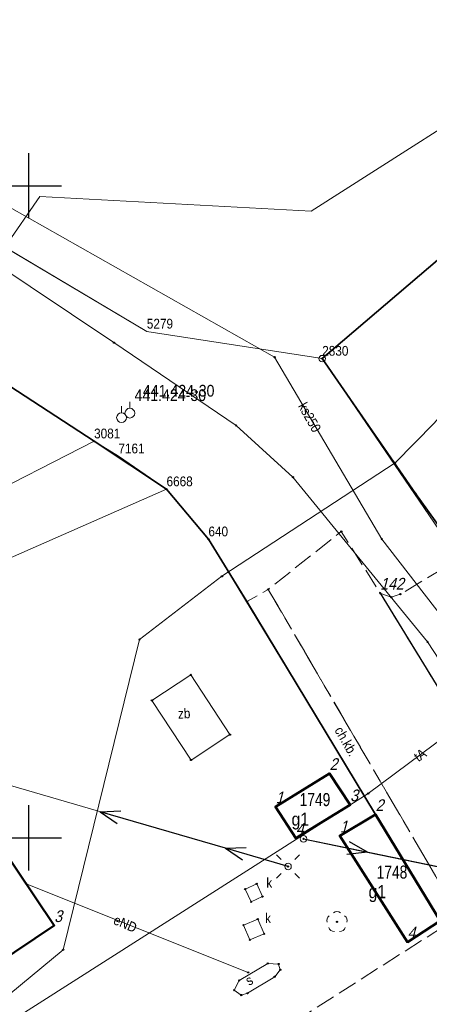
# Model space of a CAD drawing. Header units: metres. Extents: x 5551907 to 5556416, y 5709283 to 5712755.
# Tile 82 of 100: x 5554499 to 5554531, y 5710737 to 5710813. Entities that reach past the tile are written whole.
import ezdxf
from ezdxf.enums import TextEntityAlignment as Align

# ---------------------------------------------------------------- set-up
doc = ezdxf.new("R2010")
doc.units = ezdxf.units.M
for name, pattern in [('1.0_0.5', [1.5, 1, -0.5]), ('1.5_0.5', [2, 1.5, -0.5]), ('219-500', [0]), ('suep_nn_500', [0])]:
    doc.linetypes.add(name, pattern=pattern)
doc.layers.get('0').update_dxf_attribs({"color": 2, "lineweight": 5})
doc.styles.get("Standard").update_dxf_attribs({"font": 'Working1250', "width": 0.75})
doc.linetypes.add('902-500', pattern='A,3.75,0,[1,ksztalty.shx,S=0.5,R=0,X=0,Y=0],3.75', length=7.5)

# ---------------------------------------------------------------- blocks, each defined once
blk = doc.blocks.new('PUNKTBUD')
at = {"color": 0}
blk.add_circle((0, 0), 0.045, dxfattribs=at)
blk = doc.blocks.new('203')
at = {"linetype": 'Continuous', "lineweight": 0}
h = blk.add_hatch(color=0, dxfattribs=at)
edge = h.paths.add_edge_path()
edge.add_arc((0, 0), 0.045, 0, 360)
blk = doc.blocks.new('202')
at = {"color": 0, "linetype": 'Continuous', "lineweight": 0}
blk.add_circle((0, 0), 0.25, dxfattribs=at)
blk = doc.blocks.new('SUEP1')
at = {"color": 0, "linetype": 'Continuous'}
for p, q in [((0, 0), (5, 0)), ((5, 0), (3.5, 0.5)), ((5, 0), (3.5, -0.5)), ((5, 0), (15, 0)), ((15, 0), (13.5, 0.5)), ((15, 0), (13.5, -0.5))]:
    blk.add_line(p, q, dxfattribs=at)
blk = doc.blocks.new('US15')
at = {"color": 0, "linetype": 'Continuous', "lineweight": 13}
blk.add_circle((0, 0), 0.25, dxfattribs=at)
blk = doc.blocks.new('SM01')
at = {"color": 0, "linetype": 'Continuous', "lineweight": 13}
for p, q in [((-0.53, 0.531), (-0.883, 0.884)), ((0.531, 0.531), (0.884, 0.884)), ((-0.53, -0.53), (-0.883, -0.883)), ((0.531, -0.53), (0.884, -0.883))]:
    blk.add_line(p, q, dxfattribs=at)
blk.add_circle((0, 0), 0.25, dxfattribs=at)
blk = doc.blocks.new('OP021')
at = {"linetype": 'Continuous', "lineweight": 13}
h = blk.add_hatch(color=0, dxfattribs=at)
edge = h.paths.add_edge_path()
edge.add_arc((0, 0), 0.05, 0, 360)
at = {"color": 0, "linetype": 'Continuous', "lineweight": 13}
for centre, start, end in [((0, 0.4), 49.272, 130.728), ((-0.38, 0.124), 121.308, 202.548), ((0.38, 0.124), 337.452, 58.692), ((-0.235, -0.324), 193.221, 274.871), ((0.235, -0.324), 265.129, 346.779)]:
    blk.add_arc(centre, 0.4, start, end, dxfattribs=at)
blk = doc.blocks.new('PIKIETAW1891')
at = {"color": 0}
blk.add_circle((0, 0), 0.045, dxfattribs=at)
blk = doc.blocks.new('131')
at = {"color": 0, "linetype": 'Continuous', "lineweight": 13}
blk.add_line((0, 0.375), (0, 0.875), dxfattribs=at)
blk.add_circle((0, 0), 0.375, dxfattribs=at)
blk = doc.blocks.new('RAMKA500K')
at = {"color": 0}
for p, q in [((97.5, 250), (102.5, 250)), ((100, 247.5), (100, 250)), ((100, 47.5), (100, 52.5)), ((97.5, 50), (102.5, 50)), ((100, 0), (100, 2.5)), ((97.5, 0), (102.5, 0))]:
    blk.add_line(p, q, dxfattribs=at)

msp = doc.modelspace()

# ---------------------------------------------------------------- linework, layer by layer
at = {"layer": '217-kontur klasyfikacyjny', "color": 3, "linetype": 'CONTINUOUS', "lineweight": 18, "flags": 128}
for points in [[(5554539.01, 5710809.13), (5554521.62, 5710798.06)], [(5554522.47, 5710786.74), (5554546.23, 5710807.01)], [(5554500.82, 5710799.18), (5554498.14, 5710795.29)], [(5554521.62, 5710798.06), (5554500.82, 5710799.18)], [(5554498.14, 5710795.29), (5554509.03, 5710788.82)], [(5554509.03, 5710788.82), (5554522.47, 5710786.74)], [(5554510.54, 5710776.73), (5554476.62, 5710761.8)], [(5554513.75, 5710772.89), (5554510.54, 5710776.73)], [(5554531.77, 5710743.2), (5554513.75, 5710772.89)]]:
    msp.add_lwpolyline(points, dxfattribs=at)
at = {"layer": '218-kontur użytku gruntowego', "color": 3, "linetype": 'CONTINUOUS', "lineweight": 18, "flags": 128}
for points in [[(5554539.01, 5710809.13), (5554521.62, 5710798.06)], [(5554522.47, 5710786.74), (5554546.23, 5710807.01)], [(5554546.23, 5710807.01), (5554522.47, 5710786.74)], [(5554500.82, 5710799.18), (5554498.14, 5710795.29)], [(5554521.62, 5710798.06), (5554500.82, 5710799.18)], [(5554498.14, 5710795.29), (5554509.03, 5710788.82)], [(5554509.03, 5710788.82), (5554498.14, 5710795.29)], [(5554509.03, 5710788.82), (5554522.47, 5710786.74)], [(5554522.47, 5710786.74), (5554509.03, 5710788.82)], [(5554492.11, 5710788.8), (5554504.99, 5710780.4)], [(5554522.47, 5710786.74), (5554545.55, 5710752.88)], [(5554545.55, 5710752.88), (5554522.47, 5710786.74)], [(5554504.99, 5710780.4), (5554506.85, 5710779.25)], [(5554506.85, 5710779.25), (5554510.54, 5710776.73)], [(5554510.54, 5710776.73), (5554476.62, 5710761.8)], [(5554513.75, 5710772.89), (5554510.54, 5710776.73)], [(5554510.54, 5710776.73), (5554513.75, 5710772.89)], [(5554531.77, 5710743.2), (5554513.75, 5710772.89)], [(5554513.75, 5710772.89), (5554531.77, 5710743.2)]]:
    msp.add_lwpolyline(points, dxfattribs=at)
at = {"layer": '219-działka ewidencyjna', "color": 7, "linetype": '219-500', "lineweight": 18, "flags": 128}
for points in [[(5554546.23, 5710807.01), (5554522.47, 5710786.74)], [(5554496.34, 5710796.37), (5554509.03, 5710788.82)], [(5554509.03, 5710788.82), (5554522.47, 5710786.74)], [(5554492.11, 5710788.8), (5554504.99, 5710780.4)], [(5554522.47, 5710786.74), (5554545.55, 5710752.88)], [(5554504.99, 5710780.4), (5554486.22, 5710770.8)], [(5554504.99, 5710780.4), (5554506.85, 5710779.25)], [(5554506.85, 5710779.25), (5554510.54, 5710776.73)], [(5554510.54, 5710776.73), (5554513.75, 5710772.89)], [(5554513.75, 5710772.89), (5554531.77, 5710743.2)]]:
    msp.add_lwpolyline(points, dxfattribs=at)
at = {"layer": '312-budynek ewidencyjny', "color": 7, "linetype": 'CONTINUOUS', "lineweight": 50, "flags": 128}
for points in [[(5554518.9, 5710752.37), (5554523.03, 5710754.93)], [(5554523.03, 5710754.93), (5554524.61, 5710752.53)], [(5554494.63, 5710754.14), (5554501.93, 5710743.27)], [(5554520.45, 5710749.97), (5554518.9, 5710752.37)], [(5554524.61, 5710752.53), (5554520.45, 5710749.97)], [(5554523.82, 5710750.14), (5554526.56, 5710751.78)], [(5554526.56, 5710751.78), (5554531.51, 5710743.64)], [(5554529, 5710742.01), (5554523.82, 5710750.14)], [(5554531.51, 5710743.64), (5554529, 5710742.01)], [(5554501.93, 5710743.27), (5554440.32, 5710701.85)]]:
    msp.add_lwpolyline(points, dxfattribs=at)
at = {"layer": 'chodnik', "color": 7, "linetype": '1.0_0.5', "lineweight": 18, "flags": 128}
msp.add_lwpolyline([(5554532.01, 5710742.81), (5554532.95, 5710743.99), (5554518.33, 5710769.05), (5554516.7, 5710768.12), (5554526.56, 5710751.78), (5554531.51, 5710743.64)], close=True, dxfattribs=at)
at = {"layer": 'jezdnia', "color": 7, "linetype": '1.5_0.5', "lineweight": 18, "flags": 128}
for points in [[(5554518.33, 5710769.05), (5554532.95, 5710743.99), (5554536.22, 5710738.38), (5554552.05, 5710711.22), (5554560.73, 5710695.29), (5554561.92, 5710693.81), (5554569.6, 5710680.85), (5554575.73, 5710670.65), (5554603.83, 5710627.01), (5554609.82, 5710629.69), (5554596.71, 5710647.84), (5554578.75, 5710672.96), (5554575.45, 5710680.03), (5554574.11, 5710683.4), (5554573.92, 5710684.32), (5554574.13, 5710685.01), (5554574.57, 5710685.19), (5554574.89, 5710691.25), (5554574.9, 5710691.73), (5554573.99, 5710692.3), (5554571.83, 5710693.35), (5554570.46, 5710694.21), (5554569.64, 5710695.02), (5554566.41, 5710700.42), (5554565.96, 5710701.56), (5554565.65, 5710703.1), (5554557.03, 5710718.39), (5554556.01, 5710719.47), (5554552.43, 5710725.14), (5554548.9, 5710731.54), (5554542.14, 5710743.53), (5554541.8, 5710744.15), (5554539.98, 5710747.24), (5554537.84, 5710750.92), (5554526.91, 5710768.76), (5554523.93, 5710773.48)], [(5554526.91, 5710768.76), (5554537.84, 5710750.92), (5554542.19, 5710753.47), (5554531.74, 5710770.66), (5554528.46, 5710768.68), (5554527.76, 5710768.45)], [(5554531.77, 5710743.2), (5554510.73, 5710729.75), (5554475.99, 5710709.85), (5554447.06, 5710693.26), (5554443.23, 5710699.15), (5554462.23, 5710712.32), (5554460.21, 5710715.22), (5554440.32, 5710701.85), (5554425.74, 5710692.16), (5554418.39, 5710702.98), (5554417.67, 5710704.05), (5554413.74, 5710698.54), (5554422.18, 5710685.91), (5554422.24, 5710683.26), (5554414.67, 5710678.37), (5554411.17, 5710678.91), (5554409.54, 5710677.7), (5554408.06, 5710674.21), (5554399.4, 5710668.24), (5554396.78, 5710667.91), (5554395.38, 5710669.36), (5554394.89, 5710669.03), (5554395.46, 5710668.22), (5554394.01, 5710667.3), (5554393.51, 5710668.1), (5554393.08, 5710667.81), (5554391.94, 5710669.33), (5554375.03, 5710657.88), (5554384.19, 5710648.99), (5554388.23, 5710645.06), (5554389.36, 5710643.96), (5554394.67, 5710650.04), (5554402.1, 5710659.1), (5554430.11, 5710677.61), (5554434.38, 5710680.2), (5554449.14, 5710687.47), (5554480.13, 5710704.87), (5554485.07, 5710707.73), (5554505.9, 5710719.35), (5554533.93, 5710737.49), (5554534.71, 5710737.99), (5554534.52, 5710738.29), (5554532.01, 5710742.81)]]:
    msp.add_lwpolyline(points, close=True, dxfattribs=at)
at = {"layer": 'krawężnik', "color": 7, "linetype": 'CONTINUOUS', "lineweight": 25, "flags": 128}
msp.add_lwpolyline([(5554526.91, 5710768.76), (5554537.84, 5710750.92)], dxfattribs=at)
at = {"layer": 'ogrodzenie trwałe', "color": 7, "linetype": '902-500', "lineweight": 35, "flags": 128}
for points in [[(5554307.54, 5710812.59), (5554308.17, 5710814.74), (5554315.38, 5710825.82), (5554337.45, 5710828.42), (5554361.71, 5710830.99), (5554370.53, 5710831.14), (5554381.41, 5710830.77), (5554392.5, 5710829.73), (5554405.48, 5710827.07), (5554411.81, 5710825.17), (5554436.65, 5710816.2), (5554448.82, 5710811.08), (5554454.74, 5710808.1), (5554458.58, 5710806.16), (5554486.4, 5710792.12), (5554492.11, 5710788.8), (5554504.99, 5710780.4), (5554510.54, 5710776.73), (5554513.75, 5710772.89), (5554516.7, 5710768.12), (5554526.56, 5710751.78)], [(5554537.13, 5710772.4), (5554533.93, 5710770.3), (5554533.1, 5710771.56), (5554529.62, 5710776.41), (5554522.47, 5710786.74), (5554546.23, 5710807.01), (5554570.1, 5710769.56), (5554570.31, 5710766.89), (5554570.42, 5710763.32)]]:
    msp.add_lwpolyline(points, dxfattribs=at)
at = {"layer": 'przewód elektroenergetyczny niskiego napięcia', "color": 1, "linetype": 'suep_nn_500', "lineweight": 18, "flags": 128}
for points in [[(5554484.02, 5710758.24), (5554519.85, 5710747.8)], [(5554519.85, 5710747.8), (5554484.02, 5710758.24)], [(5554521.04, 5710749.92), (5554558.86, 5710742.12)]]:
    msp.add_lwpolyline(points, dxfattribs=at)
at = {"layer": 'przewód elektroenergetyczny podziemny', "color": 1, "linetype": 'CONTINUOUS', "lineweight": 18, "flags": 128}
msp.add_lwpolyline([(5554499.78, 5710746.47), (5554516.8, 5710739.68)], dxfattribs=at)
at = {"layer": 'przewód kanalizacyjny', "color": 34, "linetype": 'CONTINUOUS', "lineweight": 18, "flags": 128}
msp.add_lwpolyline([(5554497.14, 5710799.13), (5554518.82, 5710786.85), (5554527.04, 5710772.9), (5554545.02, 5710749.67)], dxfattribs=at)
at = {"layer": 'przewód telekomunikacyjny podziemny', "color": 30, "linetype": 'CONTINUOUS', "lineweight": 18, "flags": 128}
for points in [[(5554296.92, 5710834.75), (5554307.75, 5710833.84), (5554317.21, 5710833.83), (5554356.9, 5710836.65), (5554361, 5710837.04), (5554369.52, 5710837.23), (5554386.11, 5710836.9), (5554394.5, 5710835.65), (5554412.61, 5710830.86), (5554421.2, 5710828.39), (5554430.33, 5710825.06), (5554451.4, 5710816.48), (5554464.2, 5710811), (5554481.18, 5710802.85), (5554496.83, 5710794.44), (5554506.51, 5710787.97), (5554515.88, 5710781.61), (5554520.23, 5710777.65), (5554530.54, 5710765.02), (5554534.16, 5710759.48), (5554549.27, 5710736.72), (5554562.12, 5710717.62), (5554571.48, 5710700.1)], [(5554534.16, 5710759.48), (5554525.99, 5710753.39)], [(5554421.61, 5710677.39), (5554443.75, 5710698.88), (5554498.46, 5710735.85), (5554525.99, 5710753.39)]]:
    msp.add_lwpolyline(points, dxfattribs=at)
at = {"layer": 'przewód wodociągowy', "color": 5, "linetype": 'CONTINUOUS', "lineweight": 18, "flags": 128}
msp.add_lwpolyline([(5554432.2, 5710673.29), (5554428.39, 5710680.96), (5554431.46, 5710683.98), (5554443.08, 5710697.11), (5554484.27, 5710723.03), (5554490.4, 5710731.32), (5554502.62, 5710741.42), (5554508.47, 5710765.21), (5554514.79, 5710770.05), (5554528.05, 5710778.75), (5554531.04, 5710781.79), (5554531.48, 5710782.3), (5554547.7, 5710801.16)], dxfattribs=at)
at = {"layer": 'urządzenie techniczne sieci specjalnej', "color": 7, "linetype": 'CONTINUOUS', "lineweight": 18, "flags": 128}
msp.add_lwpolyline([(5554516.11, 5710739.06), (5554518.3, 5710740.37), (5554519.13, 5710740.32), (5554519.26, 5710739.87), (5554518.83, 5710739.35), (5554516.75, 5710738.08), (5554516.27, 5710737.94), (5554515.72, 5710738.32)], close=True, dxfattribs=at)
at = {"layer": 'właz do komory lub kanału', "color": 7, "linetype": 'CONTINUOUS', "lineweight": 18, "flags": 128}
for points in [[(5554516.57, 5710746.07), (5554517.45, 5710746.47), (5554517.9, 5710745.49), (5554517.02, 5710745.09)], [(5554516.44, 5710743.3), (5554517.54, 5710743.77), (5554518.02, 5710742.64), (5554516.92, 5710742.17)]]:
    msp.add_lwpolyline(points, close=True, dxfattribs=at)
at = {"layer": 'zbiornik lub silos', "color": 7, "linetype": 'CONTINUOUS', "lineweight": 18, "flags": 128}
msp.add_lwpolyline([(5554509.42, 5710760.54), (5554512.42, 5710755.96), (5554515.4, 5710757.91), (5554512.4, 5710762.49)], close=True, dxfattribs=at)

# ---------------------------------------------------------------- block references
at = {"layer": '131-Punkt osnowy pomiarowej', "color": 7, "linetype": 'CONTINUOUS', "lineweight": 18}
for p in [(5554507.09, 5710782.22), (5554507.73, 5710782.56), (5554507.73, 5710782.56)]:
    msp.add_blockref('131', p, dxfattribs=at)
at = {"layer": '202-punkt graniczny', "color": 7, "linetype": 'CONTINUOUS', "lineweight": 18}
msp.add_blockref('202', (5554522.47, 5710786.74), dxfattribs=at)
at = {"layer": '203-punkt graniczny', "color": 7, "linetype": 'CONTINUOUS', "lineweight": 18}
for p in [(5554509.03, 5710788.82), (5554504.99, 5710780.4), (5554506.85, 5710779.25), (5554510.54, 5710776.73), (5554513.75, 5710772.89)]:
    msp.add_blockref('203', p, dxfattribs=at)
at = {"layer": 'drzewo liściaste', "color": 94, "linetype": 'CONTINUOUS', "lineweight": 18}
msp.add_blockref('OP021', (5554523.6, 5710743.55), dxfattribs=at)
at = {"layer": 'latarnia', "color": 7, "linetype": 'CONTINUOUS', "lineweight": 18}
msp.add_blockref('SM01', (5554519.85, 5710747.8), dxfattribs=at)
at = {"layer": 'przewód elektroenergetyczny niskiego napięcia', "color": 1, "linetype": 'CONTINUOUS', "lineweight": 18}
for p, rotation in [((5554519.85, 5710747.8), 163.755), ((5554521.04, 5710749.92), 348.347)]:
    msp.add_blockref('SUEP1', p, dxfattribs=dict(at, rotation=rotation))
at = {"layer": 'Punkt budynku', "color": 5, "linetype": 'CONTINUOUS', "lineweight": 18}
for p in [(5554523.03, 5710754.93), (5554524.61, 5710752.53), (5554518.9, 5710752.37), (5554526.56, 5710751.78), (5554520.45, 5710749.97), (5554523.82, 5710750.14), (5554501.93, 5710743.27), (5554529, 5710742.01)]:
    msp.add_blockref('PUNKTBUD', p, dxfattribs=at)
at = {"layer": 'Punkt roboczy BDOT GESUT K1', "color": 6, "linetype": 'CONTINUOUS', "lineweight": 18}
for p in [(5554506.51, 5710787.97), (5554518.82, 5710786.85), (5554522.47, 5710786.74), (5554515.88, 5710781.61), (5554504.99, 5710780.4), (5554528.05, 5710778.75), (5554520.23, 5710777.65), (5554510.54, 5710776.73), (5554529.62, 5710776.41), (5554523.93, 5710773.48), (5554513.75, 5710772.89), (5554527.04, 5710772.9), (5554514.79, 5710770.05), (5554518.33, 5710769.05), (5554518.33, 5710769.05), (5554526.91, 5710768.76), (5554526.91, 5710768.76), (5554526.91, 5710768.76), (5554527.76, 5710768.45), (5554528.46, 5710768.68), (5554516.7, 5710768.12), (5554516.7, 5710768.12), (5554508.47, 5710765.21), (5554530.54, 5710765.02), (5554512.4, 5710762.49), (5554509.42, 5710760.54), (5554515.4, 5710757.91), (5554512.42, 5710755.96), (5554525.99, 5710753.39), (5554525.99, 5710753.39), (5554526.56, 5710751.78), (5554526.56, 5710751.78), (5554521.04, 5710749.92), (5554521.04, 5710749.92), (5554519.85, 5710747.8), (5554519.85, 5710747.8), (5554519.85, 5710747.8), (5554499.78, 5710746.47), (5554516.57, 5710746.07), (5554517.45, 5710746.47), (5554517.02, 5710745.09), (5554517.9, 5710745.49), (5554517.54, 5710743.77), (5554523.6, 5710743.55), (5554516.44, 5710743.3), (5554516.92, 5710742.17), (5554518.02, 5710742.64), (5554502.62, 5710741.42), (5554518.3, 5710740.37), (5554519.13, 5710740.32), (5554519.26, 5710739.87), (5554516.11, 5710739.06), (5554516.8, 5710739.68), (5554518.83, 5710739.35), (5554515.72, 5710738.32), (5554516.27, 5710737.94), (5554516.75, 5710738.08)]:
    msp.add_blockref('PIKIETAW1891', p, dxfattribs=at)
at = {"layer": 'słup przewodów napowietrznych', "color": 7, "linetype": 'CONTINUOUS', "lineweight": 18}
for p in [(5554521.04, 5710749.92), (5554519.85, 5710747.8)]:
    msp.add_blockref('US15', p, dxfattribs=at)
at = {"layer": 'Wstawianie ramki sekcyjnej z opisem', "color": 7, "linetype": 'CONTINUOUS', "lineweight": 13}
for p in [(5554400, 5710750), (5554400, 5710750), (5554400, 5710750), (5554400, 5710750), (5554400, 5710500), (5554400, 5710500), (5554400, 5710500), (5554400, 5710500)]:
    msp.add_blockref('RAMKA500K', p, dxfattribs=at)

# ---------------------------------------------------------------- texts
at = {"layer": '131-Punkt osnowy pomiarowej-Atr103', "color": 7, "width": 0.9}
for p in [(5554508.09, 5710783.22), (5554508.73, 5710783.56), (5554508.73, 5710783.56)]:
    msp.add_text('441.424-30', height=0.9, dxfattribs=at).set_placement(p, align=Align.BOTTOM_LEFT)
at = {"layer": '202-punkt graniczny-Atr103', "color": 7, "width": 0.9}
msp.add_text('2830', height=0.75, dxfattribs=at).set_placement((5554522.47, 5710786.74), align=Align.BOTTOM_LEFT)
msp.add_text('2830', height=0.75, dxfattribs=at).set_placement((5554522.47, 5710786.74), align=Align.BOTTOM_LEFT)
at = {"layer": '203-punkt graniczny-Atr103', "color": 7, "width": 0.9}
for s, p in [('5279', (5554509.03, 5710788.82)), ('5279', (5554509.03, 5710788.82)), ('3081', (5554504.99, 5710780.4)), ('3081', (5554504.99, 5710780.4)), ('7161', (5554506.85, 5710779.25)), ('7161', (5554506.85, 5710779.25)), ('6668', (5554510.54, 5710776.73)), ('6668', (5554510.54, 5710776.73)), ('640', (5554513.75, 5710772.89)), ('640', (5554513.75, 5710772.89))]:
    msp.add_text(s, height=0.75, dxfattribs=at).set_placement(p, align=Align.BOTTOM_LEFT)
at = {"layer": '312-oznaczenie budynku ewidencyjnego', "color": 7, "linetype": 'CONTINUOUS', "lineweight": 18, "width": 0.79}
for s, p in [('1749', (5554520.74, 5710753.43)), ('1748', (5554526.64, 5710747.87))]:
    msp.add_text(s, height=1, dxfattribs=at).set_placement(p, align=Align.TOP_LEFT)
at = {"layer": '312-oznaczenie budynku ewidencyjnego-Atr117', "color": 7, "width": 0.9}
for p in [(5554520.79, 5710751.43), (5554526.69, 5710745.87)]:
    msp.add_text('g1', height=1, dxfattribs=at).set_placement(p, align=Align.MIDDLE_CENTER)
at = {"layer": 'chodnik-Atr17', "color": 7, "width": 0.9}
msp.add_text('ch.kb.', height=0.75, rotation=299.789, dxfattribs=at).set_placement((5554523.71, 5710758.44), align=Align.MIDDLE_LEFT)
at = {"layer": 'przewód elektroenergetyczny podziemny-Atr1', "color": 1, "width": 0.9}
msp.add_text('eND', height=0.75, rotation=336.944, dxfattribs=at).set_placement((5554506.55, 5710743.76), align=Align.MIDDLE_LEFT)
at = {"layer": 'przewód kanalizacyjny-Atr1', "color": 34, "width": 0.9}
msp.add_text('ks250', height=0.75, rotation=299.209, dxfattribs=at).set_placement((5554520.92, 5710783.29), align=Align.MIDDLE_LEFT)
at = {"layer": 'przewód telekomunikacyjny podziemny-Atr1', "color": 30, "width": 0.9}
msp.add_text('tA', height=0.75, rotation=35.406, dxfattribs=at).set_placement((5554529.62, 5710756.1), align=Align.MIDDLE_LEFT)
at = {"layer": 'Punkt budynku-Atr104', "color": 5, "oblique": 15, "width": 0.9}
for s, p in [('2', (5554523.03, 5710754.93)), ('1', (5554518.9, 5710752.37)), ('3', (5554524.61, 5710752.53)), ('2', (5554526.56, 5710751.78)), ('4', (5554520.45, 5710749.97)), ('1', (5554523.82, 5710750.14)), ('3', (5554501.93, 5710743.27)), ('4', (5554529, 5710742.01))]:
    msp.add_text(s, height=0.9, dxfattribs=at).set_placement(p, align=Align.BOTTOM_LEFT)
at = {"layer": 'Punkt roboczy BDOT GESUT K1-Atr103', "color": 6, "oblique": 15, "width": 0.9}
msp.add_text('142', height=0.9, dxfattribs=at).set_placement((5554526.91, 5710768.76), align=Align.BOTTOM_LEFT)
at = {"layer": 'urządzenie techniczne sieci specjalnej-Atr17', "color": 7, "width": 0.9}
msp.add_text('s', height=0.75, rotation=29.578, dxfattribs=at).set_placement((5554516.49, 5710739.29), align=Align.TOP_LEFT)
at = {"layer": 'właz do komory lub kanału-Atr17', "color": 7, "width": 0.9}
for p in [(5554518.19, 5710746.17), (5554518.09, 5710743.46)]:
    msp.add_text('k', height=0.75, dxfattribs=at).set_placement(p)
at = {"layer": 'zbiornik lub silos-Atr17', "color": 7, "width": 0.9}
msp.add_text('zb', height=0.75, rotation=2.766, dxfattribs=at).set_placement((5554511.43, 5710759.13))

doc.saveas('drawing.dxf')
